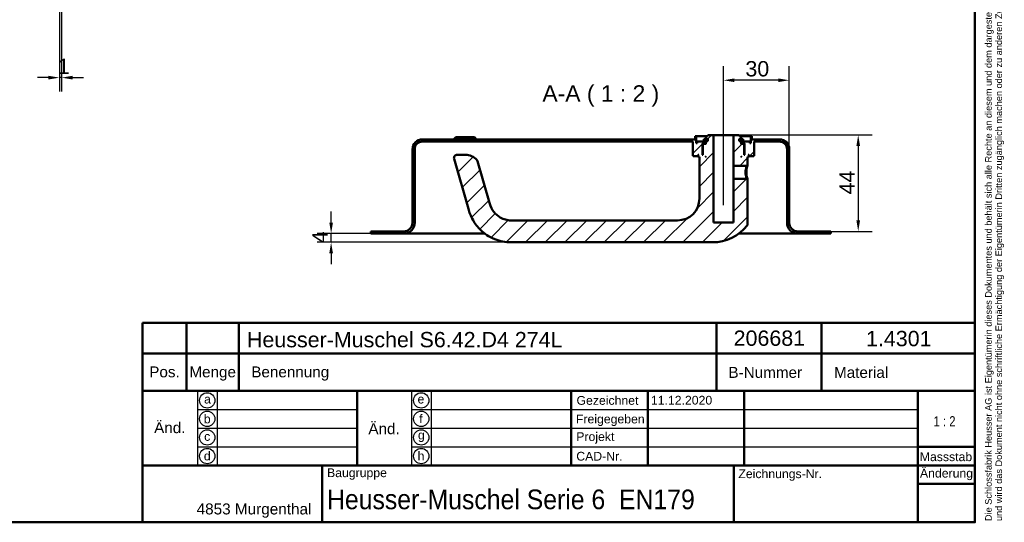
# Model space of a CAD drawing. Header units: millimetres. Extents: x 20 to 833, y 20 to 574.
# Tile 3 of 4: x 384 to 833, y 20 to 249. Entities that reach past the tile are written whole.
import ezdxf
from ezdxf.enums import TextEntityAlignment as Align

# ---------------------------------------------------------------- set-up
doc = ezdxf.new("R2010")
doc.units = ezdxf.units.MM
doc.header["$LTSCALE"] = 2
for name, color, linetype, lineweight in [('Bemaßungen(DIN)', 7, 'Continuous', 25), ('Mittellinie(DIN)', 7, 'Continuous', 25), ('Sichtbare Kanten(DIN)', 7, 'Continuous', 50), ('Skizziergeometrie(DIN)', 7, 'Continuous', 50), ('Skizzierlinie(DIN)', 7, 'Continuous', 25), ('Symbole(DIN)', 7, 'Continuous', 25)]:
    doc.layers.add(name, color=color, linetype=linetype, lineweight=lineweight)
doc.layers.add('Schraffur', color=179, linetype='Continuous', lineweight=9, true_color=0x1e1e47)
doc.styles.add('Aktuell-DIN', font='arial.ttf')
doc.styles.add('Aktuell-DINGroßer Text', font='arial.ttf')
doc.styles.add('STANDARD-DIN~0', font='arial.ttf')
doc.styles.add('Textstil10', font='arial.ttf')
doc.styles.add('Textstil41', font='arial.ttf', dxfattribs={"width": 0.8})
doc.styles.add('Textstil83', font='arial.ttf', dxfattribs={"width": 0.8})
doc.dimstyles.new('CAD-LAN', dxfattribs={"dimscale": 2, "dimtxt": 3.5, "dimasz": 2.5, "dimexe": 3.175, "dimexo": 0, "dimgap": 0.8, "dimtad": 1, "dimrnd": 1e-08, "dimtxsty": 'STANDARD-DIN~0', "dimcen": 0.09, "dimdle": 10, "dimclrd": 250, "dimclre": 250, "dimclrt": 250, "dimadec": 0, "dimazin": 2, "dimtfac": 1, "dimtmove": 0, "dimatfit": 3, "dimfxl": 1, "dimtolj": 1, "dimtzin": 0, "dimlwd": 25, "dimlwe": 25, "dimarcsym": 0})

# ---------------------------------------------------------------- blocks, each defined once
blk = doc.blocks.new('Ränder Standardrahmen')
at = {"layer": 'Skizziergeometrie(DIN)', "flags": 128}
blk.add_lwpolyline([(10, 10), (10, 287), (410, 287), (410, 10), (10, 10)], dxfattribs=at)
blk = doc.blocks.new('Schriftfelder Heusser')
at = {"layer": 'Skizziergeometrie(DIN)'}
for p, q in [((101, 229.92), (101, 236.92)), ((101, 236.92), (291, 236.92)), ((111, 229.92), (111, 236.92)), ((123, 229.92), (123, 236.92)), ((232, 229.92), (232, 236.92)), ((256, 229.92), (256, 236.92)), ((291, 236.92), (291, 229.92)), ((101, 191.42), (101, 229.92)), ((101, 229.92), (291, 229.92)), ((111, 229.92), (111, 221.42)), ((123, 229.92), (123, 221.42)), ((232, 229.92), (232, 221.42)), ((256, 229.92), (256, 221.42)), ((291, 229.92), (291, 191.42)), ((101, 221.42), (291, 221.42)), ((150, 221.42), (150, 204.42)), ((198.85, 221.42), (198.85, 204.42)), ((216.35, 221.42), (216.35, 204.42)), ((238.35, 221.42), (238.35, 204.42)), ((278, 221.42), (278, 191.42)), ((278, 208.67), (291, 208.67)), ((101, 204.42), (291, 204.42)), ((142, 204.42), (142, 191.42)), ((236, 204.42), (236, 191.42)), ((278, 200.17), (291, 200.17)), ((291, 191.42), (101, 191.42))]:
    blk.add_line(p, q, dxfattribs=at)
at = {"layer": 'Skizzierlinie(DIN)'}
for p, q in [((113.5, 221.42), (113.5, 204.42)), ((118, 221.42), (118, 204.42)), ((162.35, 221.42), (162.35, 204.42)), ((166.85, 221.42), (166.85, 204.42)), ((113.5, 217.17), (150, 217.17)), ((162.35, 217.17), (278, 217.17)), ((113.5, 212.92), (150, 212.92)), ((162.35, 212.92), (278, 212.92)), ((113.5, 208.67), (150, 208.67)), ((162.35, 208.67), (278, 208.67))]:
    blk.add_line(p, q, dxfattribs=at)
for centre in [(115.75, 219.25), (164.6, 219.25), (115.75, 215.04), (164.6, 215.04), (115.75, 210.79), (164.6, 210.79), (115.75, 206.54), (164.6, 206.54)]:
    blk.add_circle(centre, 1.75, dxfattribs=at)
at = {"layer": 'Symbole(DIN)', "color": 7, "insert": (293.33, 191.7), "char_height": 1.5, "width": 182.3003, "attachment_point": 1, "rotation": 90, "line_spacing_factor": 0.944221, "style": 'Aktuell-DIN'}
blk.add_mtext('\\fArial|b0|i0;\\H1.5000;Die Schlossfabrik Heusser AG ist Eigentümerin dieses Dokumentes und behält sich alle Rechte an diesem und dem dargestellten Gegenstand vor. Der Empfänger anerkennt diese Rechte\\Pund wird das Dokument nicht ohne schriftliche Ermächtigung der Eigentümerin Dritten zugänglich machen oder zu anderen Zwecken verwenden, zu dem es ihm übergeben worden ist.\\P ', dxfattribs=at)
at = {"layer": 'Symbole(DIN)', "color": 179, "true_color": 0x262659, "style": 'Aktuell-DIN'}
for s, insert, char_height, attachment_point in [('B-Nummer', (234.74, 225.62), 2.489, 4), ('Material', (265.02, 225.62), 2.489, 5), ('Pos.', (106, 227), 2.489, 2), ('Menge', (117, 227), 2.489, 2), ('Benennung', (125.81, 225.38), 2.489, 4), ('\\fArial|b0|i0;Gezeichnet', (200.05, 219.23), 2, 4), ('\\fArial|b0|i0;a', (115.81, 219.53), 2, 5), ('\\fArial|b0|i0;e', (164.54, 219.53), 2, 5), ('\\fArial|b0|i0;b', (115.75, 215), 2, 5), ('\\fArial|b0|i0;f', (164.55, 215.06), 2, 5), ('\\fArial|b0|i0;Freigegeben', (199.92, 216), 2, 1), ('\\fArial|b0|i0;c', (115.75, 211.01), 2, 5), ('\\fArial|b0|i0;g', (164.63, 211.05), 2, 5), ('\\fArial|b0|i0;Projekt', (200, 211.98), 2, 1), ('\\fArial|b0|i0;d', (115.76, 206.55), 2, 5), ('\\fArial|b0|i0;h', (164.55, 206.57), 2, 5), ('\\fArial|b0|i0;CAD-Nr.', (200, 207.5), 2, 1), ('\\fArial|b0|i0;\\H2.0000;Massstab', (284.39, 206.37), 2, 5), ('\\fArial|b0|i0;\\H2.0000;Baugruppe', (143.1, 203.73), 2, 1), ('\\fArial|b0|i0;Zeichnungs-Nr.', (237, 203.5), 2, 1), ('\\fArial|b0|i0;\\H2.5000;4853 Murgenthal', (113.33, 192.46), 2.5, 7)]:
    blk.add_mtext(s, dxfattribs=dict(at, insert=insert, char_height=char_height, attachment_point=attachment_point))
at = {"layer": 'Symbole(DIN)', "color": 179, "true_color": 0x262659, "attachment_point": 5, "style": 'Aktuell-DIN'}
for s, insert, char_height, width in [('Änd.', (107.21, 213), 2.489, 12.3494), ('Änd.', (156.12, 212.76), 2.489, 12.3494), ('\\fArial|b0|i0;Änderung', (284.51, 202.33), 2, 12.1143)]:
    blk.add_mtext(s, dxfattribs=dict(at, insert=insert, char_height=char_height, width=width))
at = {"layer": 'Symbole(DIN)', "color": 7, "insert": (143.1, 196.62), "char_height": 4.5, "width": 90.18, "attachment_point": 4, "style": 'Aktuell-DIN'}
blk.add_mtext('\\fArial|b0|i0;\\W0.90;\\H4.5000;Heusser-Muschel Serie 6  EN179', dxfattribs=at)
at = {"layer": 'Symbole(DIN)', "color": 179, "true_color": 0x262659, "style": 'Textstil10'}
blk.add_attdef('ERSTELLUNGSDATUM_001', (217.04, 218.29), '', height=2, dxfattribs=at)
at = {"layer": 'Symbole(DIN)', "color": 179, "true_color": 0x262659}
for tag, height, style, p in [('AUTOR', 2.49, 'Aktuell-DIN', (240.03, 219.26)), ('KONTROLLDATUM', 2, 'Textstil10', (217.42, 215.04)), ('KONTROLLIERT_VON', 2, 'Textstil10', (239.98, 215.05))]:
    blk.add_attdef(tag, text='', height=height, dxfattribs=dict(at, style=style)).set_placement(p, align=Align.MIDDLE_LEFT)
at = {"layer": 'Symbole(DIN)', "color": 7, "style": 'Textstil83', "width": 0.8}
blk.add_attdef('Anfänglicher_Ansichtsmaßstab_001', (281.57, 213.34), '', height=2.3, dxfattribs=at)
at = {"layer": 'Symbole(DIN)', "color": 179, "true_color": 0x262659, "style": 'Textstil10'}
blk.add_attdef('PROJEKT', text='', height=2, dxfattribs=at).set_placement((217.77, 209.72), align=Align.BOTTOM_LEFT)
at = {"layer": 'Symbole(DIN)', "color": 7, "style": 'Textstil41', "width": 0.8}
blk.add_attdef('STATUS', text='', height=5, dxfattribs=at).set_placement((284.53, 195.86), align=Align.MIDDLE_CENTER)
blk = doc.blocks.new('*D20')
at = {"layer": 'Bemaßungen(DIN)', "color": 250, "linetype": 'Continuous', "lineweight": 25, "true_color": 0x3f3f3f, "transparency": 16777216}
for p, q in [((402.02, 255.02), (402.02, 216.67)), ((403.02, 255.02), (403.02, 216.67)), ((397.02, 223.02), (392.02, 223.02)), ((403.02, 223.02), (402.02, 223.02)), ((408.02, 223.02), (413.02, 223.02))]:
    blk.add_line(p, q, dxfattribs=at)
at = {"layer": 'Bemaßungen(DIN)', "color": 250, "linetype": 'Continuous', "true_color": 0x3f3f3f, "transparency": 16777216}
for points in [[(397.02, 223.86), (397.02, 222.19), (402.02, 223.02)], [(408.02, 223.86), (408.02, 222.19), (403.02, 223.02)]]:
    blk.add_solid(points, dxfattribs=at)
at = {"layer": 'Defpoints', "color": 0, "linetype": 'Continuous', "transparency": 16777216}
for p in [(402.02, 255.02), (403.02, 255.02), (402.02, 223.02)]:
    blk.add_point(p, dxfattribs=at)
at = {"layer": 'Bemaßungen(DIN)', "color": 250, "linetype": 'Continuous', "lineweight": 25, "true_color": 0x3f3f3f, "transparency": 16777216, "insert": (401.23, 231.65), "char_height": 7, "attachment_point": 1, "style": 'STANDARD-DIN~0'}
blk.add_mtext('\\A1;1', dxfattribs=at)
blk = doc.blocks.new('*D24')
at = {"layer": 'Bemaßungen(DIN)', "color": 250, "linetype": 'Continuous', "lineweight": 25, "true_color": 0x3f3f3f, "transparency": 16777216}
for p, q in [((712.21, 196.84), (773.06, 196.84)), ((766.71, 191.84), (766.71, 157.84)), ((754.21, 152.84), (773.06, 152.84))]:
    blk.add_line(p, q, dxfattribs=at)
at = {"layer": 'Bemaßungen(DIN)', "color": 250, "linetype": 'Continuous', "true_color": 0x3f3f3f, "transparency": 16777216}
for points in [[(765.88, 191.84), (767.55, 191.84), (766.71, 196.84)], [(765.88, 157.84), (767.55, 157.84), (766.71, 152.84)]]:
    blk.add_solid(points, dxfattribs=at)
at = {"layer": 'Defpoints', "color": 0, "linetype": 'Continuous', "transparency": 16777216}
for p in [(712.21, 196.84), (754.21, 152.84), (766.71, 152.84)]:
    blk.add_point(p, dxfattribs=at)
at = {"layer": 'Bemaßungen(DIN)', "color": 250, "linetype": 'Continuous', "lineweight": 25, "true_color": 0x3f3f3f, "transparency": 16777216, "insert": (758.11, 169.7), "char_height": 7, "attachment_point": 1, "rotation": 90, "style": 'STANDARD-DIN~0'}
blk.add_mtext('\\A1;44', dxfattribs=at)
blk = doc.blocks.new('*D25')
at = {"layer": 'Bemaßungen(DIN)', "color": 250, "linetype": 'Continuous', "lineweight": 25, "true_color": 0x3f3f3f, "transparency": 16777216}
for p, q in [((705.21, 201.84), (705.21, 228.19)), ((735.21, 190.34), (735.21, 228.19)), ((730.21, 221.84), (710.21, 221.84))]:
    blk.add_line(p, q, dxfattribs=at)
at = {"layer": 'Bemaßungen(DIN)', "color": 250, "linetype": 'Continuous', "true_color": 0x3f3f3f, "transparency": 16777216}
for points in [[(710.21, 222.67), (710.21, 221), (705.21, 221.84)], [(730.21, 222.67), (730.21, 221), (735.21, 221.84)]]:
    blk.add_solid(points, dxfattribs=at)
at = {"layer": 'Defpoints', "color": 0, "linetype": 'Continuous', "transparency": 16777216}
for p in [(705.21, 221.84), (705.21, 201.84), (735.21, 190.34)]:
    blk.add_point(p, dxfattribs=at)
at = {"layer": 'Bemaßungen(DIN)', "color": 250, "linetype": 'Continuous', "lineweight": 25, "true_color": 0x3f3f3f, "transparency": 16777216, "insert": (715.21, 230.59), "char_height": 7, "attachment_point": 1, "style": 'STANDARD-DIN~0'}
blk.add_mtext('\\A1;30', dxfattribs=at)
blk = doc.blocks.new('*D26')
at = {"layer": 'Bemaßungen(DIN)', "color": 250, "linetype": 'Continuous', "lineweight": 25, "true_color": 0x3f3f3f, "transparency": 16777216}
for p, q in [((526.07, 156.84), (526.07, 161.84)), ((544.21, 151.84), (519.72, 151.84)), ((526.07, 147.84), (526.07, 151.84)), ((608.21, 147.84), (519.72, 147.84)), ((526.07, 142.84), (526.07, 137.84))]:
    blk.add_line(p, q, dxfattribs=at)
at = {"layer": 'Bemaßungen(DIN)', "color": 250, "linetype": 'Continuous', "true_color": 0x3f3f3f, "transparency": 16777216}
for points in [[(525.24, 156.84), (526.91, 156.84), (526.07, 151.84)], [(525.24, 142.84), (526.91, 142.84), (526.07, 147.84)]]:
    blk.add_solid(points, dxfattribs=at)
at = {"layer": 'Defpoints', "color": 0, "linetype": 'Continuous', "transparency": 16777216}
for p in [(526.07, 151.84), (544.21, 151.84), (608.21, 147.84)]:
    blk.add_point(p, dxfattribs=at)
at = {"layer": 'Bemaßungen(DIN)', "color": 250, "linetype": 'Continuous', "lineweight": 25, "true_color": 0x3f3f3f, "transparency": 16777216, "insert": (517.47, 147.41), "char_height": 7, "attachment_point": 1, "rotation": 90, "style": 'STANDARD-DIN~0'}
blk.add_mtext('\\A1;4', dxfattribs=at)

msp = doc.modelspace()

# ---------------------------------------------------------------- hatches: boundary and pattern name
at = {"layer": 'Schraffur'}
h = msp.add_hatch(dxfattribs=at)
h.set_pattern_fill('ANSI31', color=256, scale=50.8, style=0)
h.set_pattern_definition([(45, (0, 0), (-4.49013, 4.49013), [])])
edge = h.paths.add_edge_path()
edge.add_spline(control_points=[(715.84, 182.835), (715.902, 182.896), (715.964, 182.956), (716.088, 183.076), (716.15, 183.136), (716.213, 183.196)], knot_values=[-0.0518077, -0.0518077, -0.0518077, -0.0518077, -0.0259867, -0.0259867, 0, 0, 0, 0], degree=3, periodic=0)
edge.add_line((716.213, 183.196), (716.213, 186.835))
edge.add_line((716.213, 186.835), (716.513, 186.835))
edge.add_line((716.513, 186.835), (716.713, 187.035))
edge.add_line((716.713, 187.035), (716.713, 187.635))
edge.add_line((716.713, 187.635), (716.513, 187.835))
edge.add_line((716.513, 187.835), (716.813, 187.835))
edge.add_line((716.813, 187.835), (716.813, 187.335))
edge.add_line((716.813, 187.335), (716.913, 187.235))
edge.add_line((716.913, 187.235), (719.013, 187.235))
edge.add_line((719.013, 187.235), (719.213, 187.435))
edge.add_line((719.213, 187.435), (719.213, 193.835))
edge.add_line((719.213, 193.835), (730.713, 193.835))
edge.add_ellipse((730.713, 190.335), major_axis=(0, 3.5), ratio=1, start_angle=270, end_angle=360, ccw=False)
edge.add_line((734.213, 190.335), (734.213, 156.835))
edge.add_ellipse((739.213, 156.835), major_axis=(-5, 0), ratio=1, start_angle=0, end_angle=90)
edge.add_line((739.213, 151.835), (754.213, 151.835))
edge.add_line((754.213, 151.835), (754.213, 152.835))
edge.add_line((754.213, 152.835), (739.213, 152.835))
edge.add_ellipse((739.213, 156.835), major_axis=(0, -4), ratio=1, start_angle=270, end_angle=360, ccw=False)
edge.add_line((735.213, 156.835), (735.213, 190.335))
edge.add_ellipse((730.713, 190.335), major_axis=(4.5, 0), ratio=1, start_angle=0, end_angle=90)
edge.add_line((730.713, 194.835), (718.213, 194.835))
edge.add_line((718.213, 194.835), (718.213, 196.335))
edge.add_line((718.213, 196.335), (717.713, 196.335))
edge.add_line((717.713, 196.335), (717.713, 193.035))
edge.add_line((717.713, 193.035), (717.213, 193.035))
edge.add_line((717.213, 193.035), (717.213, 193.835))
edge.add_line((717.213, 193.835), (714.213, 193.835))
edge.add_line((714.213, 193.835), (714.213, 193.035))
edge.add_line((714.213, 193.035), (714.963, 193.035))
edge.add_line((714.963, 193.035), (714.763, 192.835))
edge.add_line((714.763, 192.835), (714.763, 188.035))
edge.add_line((714.763, 188.035), (714.963, 187.835))
edge.add_line((714.963, 187.835), (714.713, 187.835))
edge.add_line((714.713, 187.835), (714.713, 192.635))
edge.add_line((714.713, 192.635), (714.513, 192.835))
edge.add_line((714.513, 192.835), (713.413, 192.835))
edge.add_line((713.413, 192.835), (713.213, 192.635))
edge.add_line((713.213, 192.635), (713.213, 194.035))
edge.add_line((713.213, 194.035), (714.23, 194.035))
edge.add_line((714.23, 194.035), (714.23, 194.935))
edge.add_line((714.23, 194.935), (712.727, 194.935))
edge.add_line((712.727, 194.935), (712.727, 194.035))
edge.add_line((712.727, 194.035), (712.313, 194.035))
edge.add_line((712.313, 194.035), (712.313, 195.135))
edge.add_line((712.313, 195.135), (713.213, 195.135))
edge.add_line((713.213, 195.135), (713.213, 195.835))
edge.add_line((713.213, 195.835), (712.213, 196.835))
edge.add_line((712.213, 196.835), (709.713, 196.835))
edge.add_line((709.713, 196.835), (709.713, 182.835))
edge.add_line((709.713, 182.835), (715.84, 182.835))
h.paths.add_polyline_path([(713.413, 186.835), (713.213, 186.835), (713.213, 187.035)], flags=0)
edge = h.paths.add_edge_path()
edge.add_spline(control_points=[(716.213, 176.475), (716.151, 176.535), (716.089, 176.595), (715.965, 176.716), (715.903, 176.775), (715.841, 176.835)], knot_values=[-0.0519752, -0.0519752, -0.0519752, -0.0519752, -0.0259876, -0.0259876, -0.0001735, -0.0001735, -0.0001735, -0.0001735], degree=3, periodic=0)
edge.add_line((715.841, 176.835), (709.713, 176.835))
edge.add_line((709.713, 176.835), (709.713, 156.835))
edge.add_line((709.713, 156.835), (700.713, 156.835))
edge.add_line((700.713, 156.835), (700.713, 196.835))
edge.add_line((700.713, 196.835), (698.213, 196.835))
edge.add_line((698.213, 196.835), (697.213, 195.835))
edge.add_line((697.213, 195.835), (697.213, 195.135))
edge.add_line((697.213, 195.135), (698.113, 195.135))
edge.add_line((698.113, 195.135), (698.113, 194.035))
edge.add_line((698.113, 194.035), (697.699, 194.035))
edge.add_line((697.699, 194.035), (697.699, 194.935))
edge.add_line((697.699, 194.935), (696.196, 194.935))
edge.add_line((696.196, 194.935), (696.196, 194.035))
edge.add_line((696.196, 194.035), (697.213, 194.035))
edge.add_line((697.213, 194.035), (697.213, 192.635))
edge.add_line((697.213, 192.635), (697.013, 192.835))
edge.add_line((697.013, 192.835), (695.913, 192.835))
edge.add_line((695.913, 192.835), (695.713, 192.635))
edge.add_line((695.713, 192.635), (695.713, 187.835))
edge.add_line((695.713, 187.835), (695.463, 187.835))
edge.add_line((695.463, 187.835), (695.663, 188.035))
edge.add_line((695.663, 188.035), (695.663, 192.835))
edge.add_line((695.663, 192.835), (695.463, 193.035))
edge.add_line((695.463, 193.035), (696.213, 193.035))
edge.add_line((696.213, 193.035), (696.213, 193.835))
edge.add_line((696.213, 193.835), (693.213, 193.835))
edge.add_line((693.213, 193.835), (693.213, 193.035))
edge.add_line((693.213, 193.035), (692.713, 193.035))
edge.add_line((692.713, 193.035), (692.713, 196.335))
edge.add_line((692.713, 196.335), (692.213, 196.335))
edge.add_line((692.213, 196.335), (692.213, 194.835))
edge.add_line((692.213, 194.835), (567.713, 194.835))
edge.add_ellipse((567.713, 190.335), major_axis=(0, 4.5), ratio=1, start_angle=0, end_angle=90)
edge.add_line((563.213, 190.335), (563.213, 156.835))
edge.add_ellipse((559.213, 156.835), major_axis=(4, 0), ratio=1, start_angle=270, end_angle=360, ccw=False)
edge.add_line((559.213, 152.835), (544.213, 152.835))
edge.add_line((544.213, 152.835), (544.213, 151.835))
edge.add_line((544.213, 151.835), (559.213, 151.835))
edge.add_ellipse((559.213, 156.835), major_axis=(0, -5), ratio=1, start_angle=0, end_angle=90)
edge.add_line((564.213, 156.835), (564.213, 190.335))
edge.add_ellipse((567.713, 190.335), major_axis=(-3.5, 0), ratio=1, start_angle=270, end_angle=360, ccw=False)
edge.add_line((567.713, 193.835), (691.213, 193.835))
edge.add_line((691.213, 193.835), (691.213, 187.435))
edge.add_line((691.213, 187.435), (691.413, 187.235))
edge.add_line((691.413, 187.235), (693.513, 187.235))
edge.add_line((693.513, 187.235), (693.613, 187.335))
edge.add_line((693.613, 187.335), (693.613, 187.835))
edge.add_line((693.613, 187.835), (693.913, 187.835))
edge.add_line((693.913, 187.835), (693.713, 187.635))
edge.add_line((693.713, 187.635), (693.713, 187.035))
edge.add_line((693.713, 187.035), (693.913, 186.835))
edge.add_line((693.913, 186.835), (694.213, 186.835))
edge.add_line((694.213, 186.835), (694.213, 167.835))
edge.add_ellipse((684.213, 167.835), major_axis=(10, 0), ratio=1, start_angle=270, end_angle=360, ccw=False)
edge.add_line((684.213, 157.835), (608.213, 157.835))
edge.add_spline(control_points=[(608.213, 157.835), (607.351, 157.835), (606.485, 157.956), (604.811, 158.418), (604.012, 158.763), (602.134, 159.873), (601.124, 160.766), (599.611, 162.732), (598.922, 163.956), (598.387, 165.824)], knot_values=[-2.1009717, -2.1009717, -2.1009717, -2.1009717, -1.6733657, -1.6733657, -1.2398076, -1.2398076, -0.5829242, -0.5829242, 0, 0, 0, 0], degree=3, periodic=0)
edge.add_line((598.387, 165.824), (592.915, 184.908))
edge.add_ellipse((591.473, 184.494), major_axis=(1.442, 0.413), ratio=1, start_angle=0, end_angle=25.69736)
edge.add_ellipse((587.366, 180.835), major_axis=(5.227, 4.656), ratio=1, start_angle=0, end_angle=48.30264)
edge.add_line((587.366, 187.835), (583.663, 187.835))
edge.add_ellipse((583.663, 186.335), major_axis=(0, 1.5), ratio=1, start_angle=0, end_angle=106)
edge.add_line((582.221, 185.922), (588.774, 163.067))
edge.add_spline(control_points=[(588.774, 163.067), (589.19, 161.619), (589.663, 159.987), (591.779, 156.295), (592.926, 154.809), (595.933, 151.876), (598.101, 150.339), (603.155, 148.328), (605.682, 147.835), (608.213, 147.835)], knot_values=[-3.2195873, -3.2195873, -3.2195873, -3.2195873, -2.3255897, -2.3255897, -1.6318508, -1.6318508, -0.759149, -0.759149, 0, 0, 0, 0], degree=3, periodic=0)
edge.add_line((608.213, 147.835), (700.213, 147.835))
edge.add_ellipse((700.213, 167.835), major_axis=(0, -20), ratio=1, start_angle=0, end_angle=52.14321)
edge.add_spline(control_points=[(716.004, 155.562), (716.081, 155.662), (716.139, 155.775), (716.201, 155.987), (716.214, 156.081), (716.213, 156.176)], knot_values=[-0.0660784, -0.0660784, -0.0660784, -0.0660784, -0.028313, -0.028313, 0, 0, 0, 0], degree=3, periodic=0)
edge.add_line((716.213, 156.176), (716.213, 176.475))
h.paths.add_polyline_path([(697.213, 186.835), (697.013, 186.835), (697.213, 187.035)], flags=0)

# ---------------------------------------------------------------- linework, layer by layer
at = {"layer": 'Mittellinie(DIN)', "linetype": 'Continuous'}
msp.add_line((705.213, 164.835), (705.213, 201.835), dxfattribs=at)
at = {"layer": 'Sichtbare Kanten(DIN)'}
for p, q in [((692.213, 194.835), (567.713, 194.835)), ((567.713, 193.835), (691.213, 193.835)), ((582.963, 195.835), (581.963, 194.835)), ((582.963, 195.835), (591.463, 195.835)), ((591.463, 195.835), (592.463, 194.835)), ((691.213, 193.835), (691.213, 187.435)), ((692.713, 196.335), (692.213, 196.335)), ((692.213, 196.335), (692.213, 194.835)), ((692.713, 193.035), (692.713, 196.335)), ((692.713, 196.335), (697.713, 196.335)), ((696.213, 193.835), (693.213, 193.835)), ((693.213, 193.835), (693.213, 193.035)), ((697.699, 194.935), (696.196, 194.935)), ((696.196, 194.935), (696.196, 194.035)), ((696.196, 194.035), (697.213, 194.035)), ((696.213, 193.035), (696.213, 193.835)), ((696.213, 193.835), (697.213, 193.835)), ((698.213, 196.835), (697.213, 195.835)), ((697.213, 195.835), (697.213, 195.135)), ((697.213, 195.135), (698.113, 195.135)), ((697.213, 194.035), (697.213, 192.635)), ((697.699, 194.035), (697.699, 194.935)), ((698.113, 194.935), (697.699, 194.935)), ((698.113, 194.035), (697.699, 194.035)), ((698.113, 195.135), (698.113, 194.035)), ((700.713, 196.835), (698.213, 196.835)), ((700.713, 156.835), (700.713, 196.835)), ((700.713, 196.835), (709.713, 196.835)), ((712.213, 196.835), (709.713, 196.835)), ((709.713, 196.835), (709.713, 182.835)), ((713.213, 195.835), (712.213, 196.835)), ((712.313, 194.035), (712.313, 195.135)), ((712.313, 195.135), (713.213, 195.135)), ((712.727, 194.935), (712.313, 194.935)), ((712.727, 194.035), (712.313, 194.035)), ((712.713, 196.335), (717.713, 196.335)), ((714.23, 194.935), (712.727, 194.935)), ((712.727, 194.935), (712.727, 194.035)), ((713.213, 195.135), (713.213, 195.835)), ((713.213, 192.635), (713.213, 194.035)), ((713.213, 194.035), (714.23, 194.035)), ((713.213, 193.835), (714.213, 193.835)), ((717.213, 193.835), (714.213, 193.835)), ((714.213, 193.835), (714.213, 193.035)), ((714.23, 194.035), (714.23, 194.935)), ((717.213, 193.035), (717.213, 193.835)), ((718.213, 196.335), (717.713, 196.335)), ((717.713, 196.335), (717.713, 193.035)), ((718.213, 194.835), (718.213, 196.335)), ((730.713, 194.835), (718.213, 194.835)), ((719.213, 187.435), (719.213, 193.835)), ((719.213, 193.835), (730.713, 193.835)), ((563.213, 190.335), (563.213, 156.835)), ((564.213, 156.835), (564.213, 190.335)), ((693.213, 193.035), (692.713, 193.035)), ((695.663, 192.835), (695.463, 193.035)), ((695.463, 193.035), (696.213, 193.035)), ((695.663, 188.035), (695.663, 192.835)), ((695.663, 192.835), (695.913, 192.835)), ((695.913, 192.835), (695.713, 192.635)), ((695.713, 192.635), (695.713, 187.835)), ((697.013, 192.835), (695.913, 192.835)), ((697.213, 193.035), (696.213, 193.035)), ((697.213, 192.635), (697.013, 192.835)), ((697.213, 192.835), (697.013, 192.835)), ((714.213, 193.035), (713.213, 193.035)), ((713.413, 192.835), (713.213, 192.635)), ((713.413, 192.835), (713.213, 192.835)), ((714.513, 192.835), (713.413, 192.835)), ((714.213, 193.035), (714.963, 193.035)), ((714.713, 192.635), (714.513, 192.835)), ((714.513, 192.835), (714.763, 192.835)), ((714.713, 187.835), (714.713, 192.635)), ((714.963, 193.035), (714.763, 192.835)), ((714.763, 192.835), (714.763, 188.035)), ((717.713, 193.035), (717.213, 193.035)), ((734.213, 190.335), (734.213, 156.835)), ((735.213, 156.835), (735.213, 190.335)), ((582.221, 185.922), (588.774, 163.067)), ((587.366, 187.835), (583.663, 187.835)), ((598.387, 165.824), (592.915, 184.908)), ((691.213, 187.435), (691.413, 187.235)), ((691.413, 187.235), (693.513, 187.235)), ((693.513, 187.235), (693.613, 187.335)), ((693.513, 187.235), (693.713, 187.235)), ((693.613, 187.335), (693.613, 187.835)), ((693.613, 187.835), (693.913, 187.835)), ((693.713, 187.335), (693.613, 187.335)), ((693.913, 187.835), (693.713, 187.635)), ((693.713, 187.635), (693.713, 187.035)), ((693.713, 187.035), (693.913, 186.835)), ((693.913, 186.835), (694.213, 186.835)), ((694.213, 186.835), (694.213, 167.835)), ((695.463, 187.835), (695.663, 188.035)), ((695.713, 187.835), (695.463, 187.835)), ((695.713, 188.035), (695.663, 188.035)), ((697.013, 186.835), (697.213, 187.035)), ((697.213, 186.835), (697.013, 186.835)), ((697.213, 187.035), (697.213, 186.835)), ((713.213, 186.835), (713.213, 187.035)), ((713.213, 187.035), (713.413, 186.835)), ((713.413, 186.835), (713.213, 186.835)), ((714.763, 188.035), (714.713, 188.035)), ((714.963, 187.835), (714.713, 187.835)), ((714.763, 188.035), (714.963, 187.835)), ((716.213, 183.196), (716.213, 186.835)), ((716.213, 186.835), (716.513, 186.835)), ((716.713, 187.635), (716.513, 187.835)), ((716.513, 187.835), (716.813, 187.835)), ((716.513, 186.835), (716.713, 187.035)), ((716.713, 187.035), (716.713, 187.635)), ((716.813, 187.335), (716.713, 187.335)), ((716.713, 187.235), (716.913, 187.235)), ((716.813, 187.835), (716.813, 187.335)), ((716.813, 187.335), (716.913, 187.235)), ((716.913, 187.235), (719.013, 187.235)), ((719.013, 187.235), (719.213, 187.435)), ((709.713, 182.835), (715.84, 182.835)), ((709.713, 176.835), (709.713, 182.835)), ((715.84, 182.836), (716.212, 183.196)), ((715.841, 176.835), (709.713, 176.835)), ((709.713, 176.835), (709.713, 156.835)), ((716.213, 176.475), (715.841, 176.835)), ((716.213, 156.176), (716.213, 176.475)), ((684.213, 157.835), (608.213, 157.835)), ((709.713, 156.835), (700.713, 156.835)), ((559.213, 152.835), (544.213, 152.835)), ((544.213, 152.835), (544.213, 151.835)), ((544.213, 151.835), (559.213, 151.835)), ((559.213, 151.835), (574.213, 151.835)), ((596.214, 151.835), (574.213, 151.835)), ((724.213, 151.835), (712.213, 151.835)), ((724.213, 151.835), (739.213, 151.835)), ((754.213, 152.835), (739.213, 152.835)), ((739.213, 151.835), (754.213, 151.835)), ((754.213, 151.835), (754.213, 152.835)), ((608.213, 147.835), (700.213, 147.835))]:
    msp.add_line(p, q, dxfattribs=at)
for centre, radius, start, end in [((567.713, 190.335), 4.5, 90, 180), ((567.713, 190.335), 3.5, 90, 180), ((730.713, 190.335), 4.5, 0, 90), ((730.713, 190.335), 3.5, 0, 90), ((583.663, 186.335), 1.5, 90, 196), ((587.366, 180.835), 7, 41.69736, 90), ((591.473, 184.494), 1.5, 16, 41.69736), ((684.213, 167.835), 10, 270, 0), ((559.213, 156.835), 4, 270, 0), ((559.213, 156.835), 5, 270, 0), ((700.213, 167.835), 20, 270, 322.14321), ((739.213, 156.835), 5, 180, 270), ((739.213, 156.835), 4, 180, 270)]:
    msp.add_arc(centre, radius, start, end, dxfattribs=at)
for points, knots in [([(715.84, 182.835), (715.841, 182.835), (715.832, 182.81), (715.815, 182.759), (715.745, 182.558), (715.531, 181.948), (715.403, 181.143), (715.338, 180.74), (715.295, 180.288), (715.295, 179.836), (715.295, 179.384), (715.337, 178.932), (715.402, 178.529), (715.53, 177.723), (715.745, 177.114), (715.815, 176.912), (715.833, 176.861), (715.842, 176.835), (715.841, 176.835)], [2.6438709, 2.6438709, 2.6438709, 2.6438709, 2.7193751, 2.7193751, 2.7193751, 3.0215279, 3.0215279, 3.0215279, 3.1726043, 3.1726043, 3.1726043, 3.3236807, 3.3236807, 3.3236807, 3.6258335, 3.6258335, 3.6258335, 3.7015614, 3.7015614, 3.7015614, 3.7015614]), ([(716.213, 176.475), (716.213, 176.475), (716.169, 176.615), (715.78, 177.811), (715.603, 179.836), (715.782, 181.863), (716.169, 183.056), (716.212, 183.196), (716.212, 183.196)], [-1.5862901, -1.5862901, -1.5862901, -1.5862901, -1.510764, -1.2086112, -1.0575348, -0.9064584, -0.6043056, -0.5287964, -0.5287964, -0.5287964, -0.5287964]), ([(588.774, 163.067), (589.19, 161.619), (589.663, 159.987), (591.779, 156.295), (592.926, 154.809), (595.933, 151.876), (598.101, 150.339), (603.155, 148.328), (605.682, 147.835), (608.213, 147.835)], [-3.2195873, -3.2195873, -3.2195873, -3.2195873, -2.3255897, -2.3255897, -1.6318508, -1.6318508, -0.759149, -0.759149, 0, 0, 0, 0]), ([(608.213, 157.835), (607.351, 157.835), (606.485, 157.956), (604.811, 158.418), (604.012, 158.763), (602.134, 159.873), (601.124, 160.766), (599.611, 162.732), (598.922, 163.956), (598.387, 165.824)], [-2.1009717, -2.1009717, -2.1009717, -2.1009717, -1.6733657, -1.6733657, -1.2398076, -1.2398076, -0.5829242, -0.5829242, 0, 0, 0, 0]), ([(716.004, 155.562), (716.081, 155.662), (716.139, 155.775), (716.201, 155.987), (716.214, 156.081), (716.214, 156.176)], [-0.066078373, -0.066078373, -0.066078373, -0.066078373, -0.028312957, -0.028312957, 0, 0, 0, 0])]:
    msp.add_open_spline(points, degree=3, knots=knots, dxfattribs=at)

# ---------------------------------------------------------------- block references
at = {"xscale": 2, "yscale": 2, "zscale": 2}
msp.add_blockref('Ränder Standardrahmen', (0, 0), dxfattribs=at)
msp.add_blockref('Schriftfelder Heusser', (238, -362.833), dxfattribs=at).add_auto_attribs({'ERSTELLUNGSDATUM_001': '11.12.2020', 'Anfänglicher_Ansichtsmaßstab_001': '1 : 2'})

# ---------------------------------------------------------------- texts
at = {"layer": 'Symbole(DIN)', "color": 7, "insert": (622.541, 209.835), "char_height": 7.4676, "attachment_point": 7, "style": 'Aktuell-DINGroßer Text'}
msp.add_mtext('A-A ( 1 : 2 )', dxfattribs=at)
at = {"layer": 'Symbole(DIN)', "color": 7, "char_height": 7, "attachment_point": 1, "style": 'Aktuell-DIN'}
for s, insert, width in [('{\\fArial|b0|i0;\\H7.0000;Heusser-Muschel S6.42.D4 274L}', (487.659, 106.906), 144.02821), ('{\\fArial|b0|i0;\\H7.0000;206681}', (709.83, 107.58), 32.62043), ('{\\fArial|b0|i0;\\H7.0000;1.4301}', (770.274, 107.401), 29.89939)]:
    msp.add_mtext(s, dxfattribs=dict(at, insert=insert, width=width))

# ---------------------------------------------------------------- dimensions: what is measured, and where the dimension line sits
at = {"layer": 'Bemaßungen(DIN)', "color": 250, "linetype": 'Continuous', "lineweight": 25, "true_color": 0x3f3f3f}
for base, p1, p2, angle, override, picture, middle in [((402.022, 223.025), (403.022, 255.025), (402.022, 255.025), 180, {"dimgap": 0.8, "dimdec": 2, "dimtol": 0, "dimlim": 0, "dimtp": 0, "dimtm": 0, "dimtdec": 2, "dimtofl": 1, "dimatfit": 1}, '*D20', (402.522, 223.025)), ((766.713, 152.835), (712.213, 196.835), (754.213, 152.835), 90, {"dimgap": 0.8, "dimdec": 2, "dimtol": 0, "dimlim": 0, "dimtp": 0, "dimtm": 0, "dimtdec": 2, "dimtofl": 0, "dimatfit": 1}, '*D24', (766.713, 174.835)), ((526.073, 151.835), (608.213, 147.835), (544.213, 151.835), 90, {"dimgap": 0.8, "dimdec": 2, "dimtol": 0, "dimlim": 0, "dimtp": 0, "dimtm": 0, "dimtdec": 2, "dimtofl": 1, "dimatfit": 1}, '*D26', (526.073, 149.835))]:
    dim = msp.add_linear_dim(base=base, p1=p1, p2=p2, angle=angle, dimstyle='CAD-LAN', override=override, dxfattribs=at)
    dim.commit()
    dim.dimension.update_dxf_attribs({"geometry": picture, "text_midpoint": middle, "dimtype": 160})
dim = msp.add_linear_dim(base=(705.213, 221.835), p1=(735.213, 190.335), p2=(705.213, 201.835), dimstyle='CAD-LAN', override={"dimgap": 0.8, "dimdec": 2, "dimtol": 0, "dimlim": 0, "dimtp": 0, "dimtm": 0, "dimtdec": 2, "dimtofl": 0, "dimatfit": 1}, dxfattribs=at)
dim.commit()
dim.dimension.update_dxf_attribs({"geometry": '*D25', "text_midpoint": (720.213, 221.835), "dimtype": 160})

doc.saveas('drawing.dxf')
